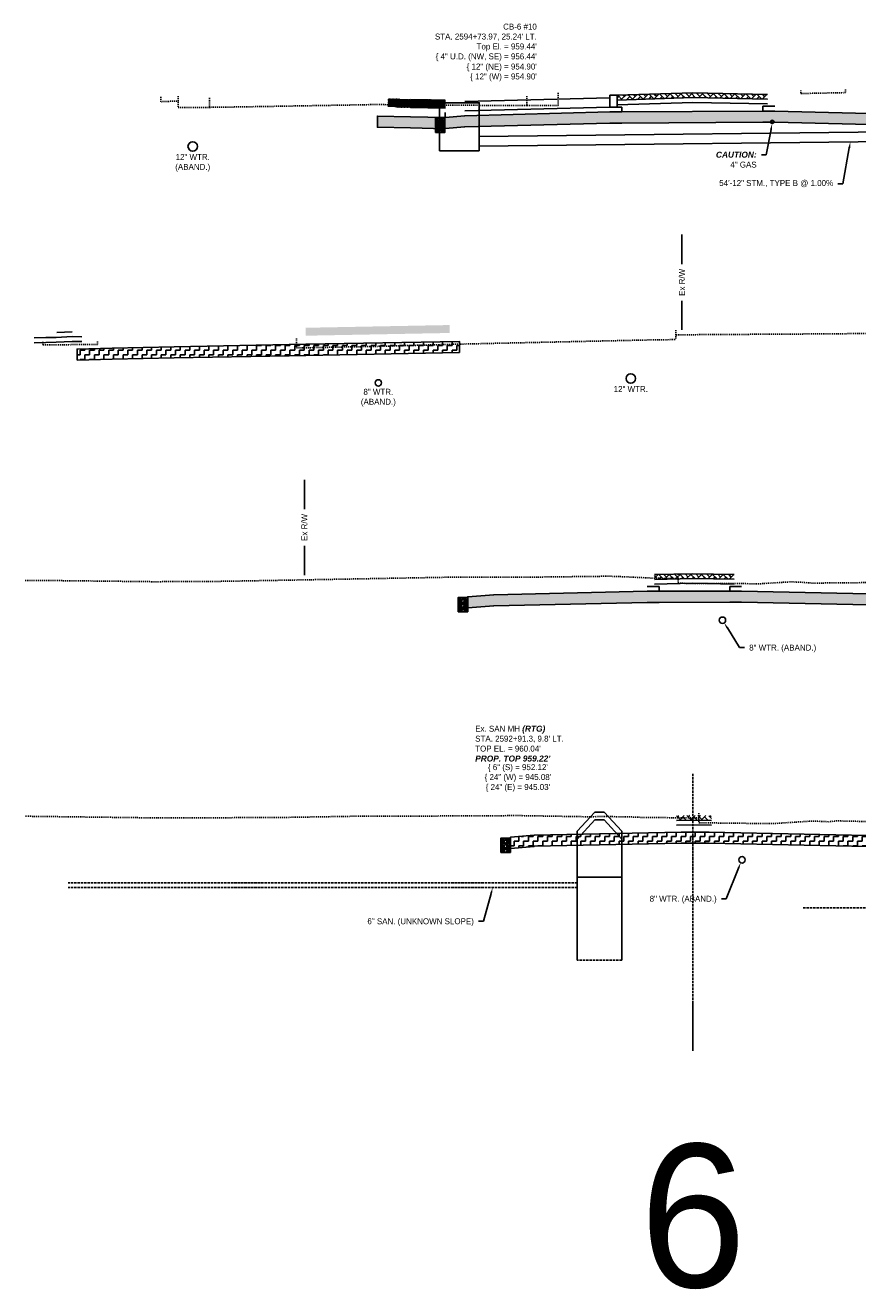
# Model space of a CAD drawing. Header units: feet. Extents: x 161250 to 169758, y 287353 to 289076.
# Tile 30 of 36: x 168608 to 168695, y 288201 to 288334. Entities that reach past the tile are written whole.
import ezdxf
from ezdxf import colors
from ezdxf.entities.mleader import LeaderData, LeaderLine
from ezdxf.math import Vec2, Vec3

# ---------------------------------------------------------------- set-up
doc = ezdxf.new("R2010")
doc.units = ezdxf.units.FT
doc.header["$MEASUREMENT"] = 0
doc.linetypes.add('B-COEC', pattern=[0.3, 0.25, -0.05])
doc.linetypes.add('OhDOT_USTN2', pattern=[0.11, 0.069, -0.041])
doc.layers.add('DR_P_Storm_Sewer', color=1, linetype='Continuous', true_color=0xff0000)
doc.layers.add('UT_P_Sanitary', color=3, linetype='Continuous', true_color=0x00ff00)
for name, color, linetype in [('DR_P_Text', 1, 'Continuous'), ('PV_P_Curb', 6, 'Continuous'), ('RW_X_Fee_RW', 50, 'rowex'), ('SC_Shading1', 247, 'Continuous'), ('UT_X_Gas', 52, 'gasex'), ('UT_X_Gas_Text', 56, 'Continuous'), ('UT_X_Sanitary_Line', 120, 'B-COEC'), ('UT_X_Sanitary_Text', 110, 'Continuous'), ('UT_X_Water_Text', 142, 'Continuous'), ('XS_P_Curb', 6, 'Continuous'), ('XS_X_Ground_Line', 180, 'OhDOT_USTN2')]:
    doc.layers.add(name, color=color, linetype=linetype)
doc.layers.add('VIEWPORT', color=232, linetype='Continuous', plot=False)
doc.styles.add('Slanted-Normal', font='font31.shx', dxfattribs={"height": 0.1})
doc.styles.get("Standard").update_dxf_attribs({"font": 'font31.shx'})
doc.styles.add('Straight-Normal', font='font30.shx', dxfattribs={"height": 0.1})
doc.linetypes.add('gasex', pattern='A,0.15,-0.2,0.15,-0.2,0.15,-0.1,["G",Straight-Normal,S=1,R=0,X=0,Y=-0.06],-0.15,0.15,-0.2,0.15,-0.2', length=1.8)
doc.linetypes.add('rowex', pattern='A,0.75,-0.05,["Ex R/W",Straight-Normal,S=1,R=0,X=0,Y=-0.06],-0.7,0.75,-0.3,0.75,-0.3,0.75,-0.3,0.75,-0.3', length=5.7)
pattern_1 = [(0, (0, 0), (0.5, 0.5), [0.5, -0.5]), (90, (0.5, 0), (-0.5, 0.5), [0.5, -0.5])]

msp = doc.modelspace()

# ---------------------------------------------------------------- hatches: boundary and pattern name
at = {"layer": 'SC_Shading1', "true_color": 0x7ac1d6}
h = msp.add_hatch(dxfattribs=at)
h.set_pattern_fill('BOX', color=133, scale=0.3)
h.set_pattern_definition([(90, (-59.33316, -0.05424), (-0.3, 2e-17), []), (90, (-59.25816, -0.05424), (-0.3, 2e-17), []), (0, (-59.33316, -0.05424), (0, 0.3), [-0.075, 0.075]), (0, (-59.33316, 0.02076), (0, 0.3), [-0.075, 0.075]), (0, (-59.33316, 0.09576), (0, 0.3), [0.075, -0.075]), (0, (-59.33316, 0.17076), (0, 0.3), [0.075, -0.075]), (90, (-59.18316, -0.05424), (-0.3, 2e-17), [0.075, -0.075]), (90, (-59.10816, -0.05424), (-0.3, 2e-17), [0.075, -0.075])])
h.paths.add_polyline_path([(168648.152, 288324.962), (168651.764, 288324.882), (168651.764, 288325.715), (168648.152, 288325.795), (168645.805, 288325.848), (168645.805, 288325.014)])
at = {"layer": 'SC_Shading1'}
h = msp.add_hatch(dxfattribs=at)
h.set_pattern_fill('AR-HBONE', color=256, scale=0.1)
h.set_pattern_definition([(45, (848.3759, 371.5696), (0, 0.56568542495), [1.2, -0.4]), (135, (848.65874, 371.85243), (4e-17, 0.56568542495), [1.2, -0.4])])
h.paths.add_polyline_path([(168677.756, 288326.477), (168685.569, 288326.32), (168685.569, 288325.82), (168677.756, 288325.977), (168669.816, 288325.723), (168669.816, 288326.223)])
h = msp.add_hatch(dxfattribs=at)
h.set_pattern_fill('ZIGZAG', color=256, scale=4)
h.set_pattern_definition(pattern_1)
h.paths.add_polyline_path([(168644.678, 288322.88), (168644.678, 288324.04), (168648.152, 288323.962), (168651.764, 288323.882), (168651.764, 288323.903), (168651.766, 288323.905), (168653.822, 288324.062), (168653.822, 288324.082), (168669.052, 288324.476), (168670.302, 288324.476), (168685.088, 288324.571), (168686.341, 288324.571), (168704.654, 288324.114), (168704.654, 288324.094), (168704.672, 288324.092), (168707.227, 288323.891), (168707.236, 288323.89), (168707.236, 288323.867), (168712.141, 288323.955), (168712.141, 288322.795), (168707.236, 288322.707), (168707.236, 288322.73), (168707.227, 288322.731), (168704.672, 288322.932), (168704.654, 288322.934), (168704.654, 288322.954), (168686.341, 288323.411), (168685.088, 288323.411), (168670.302, 288323.316), (168669.052, 288323.316), (168653.822, 288322.922), (168653.822, 288322.902), (168651.766, 288322.745), (168651.764, 288322.743), (168651.764, 288322.722), (168648.152, 288322.802)])
h = msp.add_hatch(dxfattribs=at)
h.set_pattern_fill('GRAVEL', color=256, scale=0.5)
h.set_pattern_definition([(228.012787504, (1079.428493, 103.68487), (-4, -4.5), [0.067268, -6.6595440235]), (184.969740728, (1079.383493, 103.63487), (6, 0.5), [0.115434, -11.4279623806]), (132.510447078, (1079.268493, 103.62487), (5, -5.5), [0.081394, -8.05801629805]), (267.273689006, (1079.073493, 103.49987), (0.5, 10), [0.105119, -10.4067790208]), (292.833654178, (1079.068493, 103.39487), (-2.5, 6), [0.1030775, -10.20468656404]), (357.273689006, (1079.108493, 103.29987), (-10, 0.5), [0.105119, -10.4067790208]), (37.694240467, (1079.213493, 103.29487), (-6.5, -5), [0.1390145, -13.76242427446]), (72.255328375, (1079.323493, 103.37987), (3.5, 11), [0.131244, -12.9931607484]), (121.429565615, (1079.363493, 103.50487), (-4, 6.5), [0.105475, -10.4420365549]), (175.236358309, (1079.308493, 103.59487), (5.5, -0.5), [0.120416, -5.9003812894]), (222.397437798, (1079.188493, 103.60487), (-6, -5.5), [0.155724, -15.4166875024]), (138.814074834, (1079.568493, 103.49487), (-3.5, 3), [0.0531505, -5.2619224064]), (171.46923439, (1079.528493, 103.52987), (6.5, -1), [0.1011185, -10.0107557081]), (225, (1079.4285, 103.54487), (-6e-17, -0.5), [0.0707105, -0.6363962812]), (203.198590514, (1079.39349, 103.60487), (2.5, 1), [0.038079, -3.7698075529]), (291.801409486, (1079.35849, 103.58987), (-0.5, 1.5), [0.0538515, -2.6387309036]), (30.963756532, (1079.37849, 103.53987), (1.5, 1), [0.0874645, -2.8280114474]), (161.565051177, (1079.4535, 103.58487), (1, -0.5), [0.0632455, -1.5178933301]), (16.389540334, (1079.068493, 103.58987), (5, 1.5), [0.0886, -8.7714225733]), (70.346175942, (1079.153493, 103.61487), (-2.0000000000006, -5.5000000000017), [0.0743305, -7.35870387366]), (293.198590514, (1079.45349, 103.68487), (-1, 2.5), [0.0761575, -3.7317290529]), (343.610459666, (1079.483493, 103.61487), (-5, 1.5), [0.0886, -8.7714225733]), (339.44395478, (1079.06849, 103.27987), (-2.5, 1), [0.08544, -4.18656187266]), (294.775140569, (1079.148493, 103.24987), (-2.5, 5.5), [0.071589, -7.08732153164]), (66.801409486, (1079.45849, 103.18487), (1, 2.5), [0.0761575, -3.7317290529]), (17.354024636, (1079.488493, 103.25487), (-6.5, -2), [0.0838155, -8.2977118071]), (69.44395478, (1079.21349, 103.18487), (-1, -2.5), [0.04272, -4.22928187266]), (101.309932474, (1079.42849, 103.18487), (-0.5, 2), [0.025495, -2.5240147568]), (165.96375653, (1079.42349, 103.20987), (1.5, -0.5), [0.1030775, -1.9584753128]), (186.009005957, (1079.323493, 103.23487), (5, 0.5), [0.095525, -9.4569615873]), (303.690067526, (1079.37849, 103.49487), (-0.5, 1), [0.072111, -1.7306646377]), (353.157226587, (1079.418493, 103.43487), (8.5, -1), [0.125897, -12.463781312]), (60.945395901, (1079.543493, 103.41987), (-2, -3.5), [0.051478, -5.0963370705]), (90, (1079.5685, 103.46487), (-0.5, 0.5), [0.03, -0.47]), (120.256437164, (1079.313493, 103.24987), (2, -3.5), [0.069462, -6.8767599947]), (48.012787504, (1079.278493, 103.30987), (4, 4.5), [0.134536, -6.5922760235]), (0, (1079.3685, 103.40987), (0.5, 0.5), [0.13, -0.37]), (325.304846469, (1079.498493, 103.40987), (5, -3.5), [0.079057, -7.8266371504]), (254.0546041, (1079.56349, 103.36487), (-0.5, -2), [0.072801, -3.56725394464]), (207.645975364, (1079.543493, 103.29487), (-9.5, -5), [0.1185325, -11.7347370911]), (175.42607874, (1079.438493, 103.23987), (-6.5, 0.5), [0.1253995, -12.414536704])])
edge = h.paths.add_edge_path()
edge.add_arc((168651.246, 288322.494), 0.166, 0, 360)
h.paths.add_polyline_path([(168650.746, 288322.328), (168651.246, 288322.328), (168651.746, 288322.328), (168651.746, 288323.828), (168650.746, 288323.828)])
at = {"layer": 'SC_Shading1', "true_color": 0x7ac1d6}
h = msp.add_hatch(dxfattribs=at)
h.set_pattern_fill('BOX', color=133, scale=0.3)
h.paths.add_polyline_path([(168637.165, 288301.01), (168652.254, 288301.297), (168652.254, 288302.13), (168637.165, 288301.843)])
at = {"layer": 'SC_Shading1'}
h = msp.add_hatch(dxfattribs=at)
h.set_pattern_fill('ZIGZAG', color=256, scale=4)
h.set_pattern_definition(pattern_1)
h.paths.add_polyline_path([(168613.182, 288298.448), (168613.182, 288299.608), (168616.865, 288299.711), (168623.357, 288299.839), (168635.41, 288300.074), (168637.165, 288300.108), (168653.264, 288300.414), (168653.264, 288299.254), (168637.165, 288298.948), (168635.41, 288298.914), (168623.357, 288298.679), (168616.865, 288298.551)])
h = msp.add_hatch(dxfattribs=at)
h.set_pattern_fill('AR-HBONE', color=256, scale=0.1)
h.set_pattern_definition([(45, (849.41427, 321.17185), (0, 0.56568542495), [1.2, -0.4]), (135, (849.6971, 321.4547), (4e-17, 0.56568542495), [1.2, -0.4])])
h.paths.add_polyline_path([(168673.71, 288275.954), (168677.756, 288276.047), (168682.086, 288275.961), (168682.086, 288275.461), (168677.756, 288275.547), (168673.71, 288275.454)])
h = msp.add_hatch(dxfattribs=at)
h.set_pattern_fill('ZIGZAG', color=256, scale=4)
h.set_pattern_definition(pattern_1)
h.paths.add_polyline_path([(168654.149, 288272.47), (168654.149, 288273.63), (168656.875, 288273.831), (168656.875, 288273.851), (168672.946, 288274.207), (168674.196, 288274.207), (168681.601, 288274.213), (168682.851, 288274.213), (168694.516, 288273.966), (168698.831, 288273.877), (168698.831, 288273.857), (168701.421, 288273.671), (168701.421, 288273.67), (168701.421, 288273.648), (168705.939, 288273.763), (168705.939, 288272.603), (168701.421, 288272.488), (168701.421, 288272.51), (168701.421, 288272.511), (168698.831, 288272.697), (168698.831, 288272.717), (168694.516, 288272.806), (168682.851, 288273.053), (168681.601, 288273.053), (168674.196, 288273.047), (168672.946, 288273.047), (168656.875, 288272.691), (168656.875, 288272.671)])
h = msp.add_hatch(dxfattribs=at)
h.set_pattern_fill('GRAVEL', color=256, scale=0.5)
h.set_pattern_definition([(228.012787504, (1081.831958, 53.412725), (-4, -4.5), [0.067268, -6.6595440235]), (184.969740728, (1081.786958, 53.362725), (6, 0.5), [0.115434, -11.4279623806]), (132.510447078, (1081.671958, 53.352725), (5, -5.5), [0.081394, -8.05801629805]), (267.273689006, (1081.476958, 53.227725), (0.5, 10), [0.105119, -10.4067790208]), (292.833654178, (1081.471958, 53.122725), (-2.5, 6), [0.1030775, -10.20468656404]), (357.273689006, (1081.511958, 53.027725), (-10, 0.5), [0.105119, -10.4067790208]), (37.694240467, (1081.616958, 53.022725), (-6.5, -5), [0.1390145, -13.76242427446]), (72.255328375, (1081.726958, 53.107725), (3.5, 11), [0.131244, -12.9931607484]), (121.429565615, (1081.766958, 53.232725), (-4, 6.5), [0.105475, -10.4420365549]), (175.236358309, (1081.711958, 53.322725), (5.5, -0.5), [0.120416, -5.9003812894]), (222.397437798, (1081.591958, 53.332725), (-6, -5.5), [0.155724, -15.4166875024]), (138.814074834, (1081.97196, 53.222725), (-3.5, 3), [0.0531505, -5.2619224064]), (171.46923439, (1081.931958, 53.257725), (6.5, -1), [0.1011185, -10.0107557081]), (225, (1081.83196, 53.27272), (-6e-17, -0.5), [0.0707105, -0.6363962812]), (203.198590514, (1081.79696, 53.332725), (2.5, 1), [0.038079, -3.7698075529]), (291.801409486, (1081.76196, 53.317725), (-0.5, 1.5), [0.0538515, -2.6387309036]), (30.963756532, (1081.78196, 53.267725), (1.5, 1), [0.0874645, -2.8280114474]), (161.565051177, (1081.85696, 53.31272), (1, -0.5), [0.0632455, -1.5178933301]), (16.389540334, (1081.471958, 53.317725), (5, 1.5), [0.0886, -8.7714225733]), (70.346175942, (1081.556958, 53.342725), (-2.0000000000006, -5.5000000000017), [0.0743305, -7.35870387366]), (293.198590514, (1081.85696, 53.412725), (-1, 2.5), [0.0761575, -3.7317290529]), (343.610459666, (1081.886958, 53.342725), (-5, 1.5), [0.0886, -8.7714225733]), (339.44395478, (1081.47196, 53.007725), (-2.5, 1), [0.08544, -4.18656187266]), (294.775140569, (1081.551958, 52.977725), (-2.5, 5.5), [0.071589, -7.08732153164]), (66.801409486, (1081.86196, 52.912725), (1, 2.5), [0.0761575, -3.7317290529]), (17.354024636, (1081.891958, 52.982725), (-6.5, -2), [0.0838155, -8.2977118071]), (69.44395478, (1081.61696, 52.912725), (-1, -2.5), [0.04272, -4.22928187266]), (101.309932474, (1081.83196, 52.91272), (-0.5, 2), [0.025495, -2.5240147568]), (165.96375653, (1081.82696, 52.93772), (1.5, -0.5), [0.1030775, -1.9584753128]), (186.009005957, (1081.726958, 52.962725), (5, 0.5), [0.095525, -9.4569615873]), (303.690067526, (1081.78196, 53.22272), (-0.5, 1), [0.072111, -1.7306646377]), (353.157226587, (1081.821958, 53.162725), (8.5, -1), [0.125897, -12.463781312]), (60.945395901, (1081.94696, 53.147725), (-2, -3.5), [0.051478, -5.0963370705]), (90, (1081.97196, 53.1927), (-0.5, 0.5), [0.03, -0.47]), (120.256437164, (1081.716958, 52.977725), (2, -3.5), [0.069462, -6.8767599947]), (48.012787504, (1081.681958, 53.037725), (4, 4.5), [0.134536, -6.5922760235]), (0, (1081.77196, 53.1377), (0.5, 0.5), [0.13, -0.37]), (325.304846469, (1081.901958, 53.137725), (5, -3.5), [0.079057, -7.8266371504]), (254.0546041, (1081.96696, 53.092725), (-0.5, -2), [0.072801, -3.56725394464]), (207.645975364, (1081.946958, 53.022725), (-9.5, -5), [0.1185325, -11.7347370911]), (175.42607874, (1081.841958, 52.967725), (-6.5, 0.5), [0.1253995, -12.414536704])])
edge = h.paths.add_edge_path()
edge.add_arc((168653.649, 288272.222), 0.166, 0, 360)
h.paths.add_polyline_path([(168653.149, 288272.056), (168653.649, 288272.056), (168654.149, 288272.056), (168654.149, 288273.556), (168653.149, 288273.556)])
h = msp.add_hatch(dxfattribs=at)
h.set_pattern_fill('AR-HBONE', color=256, scale=0.1)
h.set_pattern_definition([(45, (848.57785, 295.7331), (0, 0.56568542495), [1.2, -0.4]), (135, (848.8607, 296.01594), (4e-17, 0.56568542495), [1.2, -0.4])])
h.paths.add_polyline_path([(168676.014, 288250.668), (168677.756, 288250.702), (168679.686, 288250.664), (168679.686, 288250.164), (168677.756, 288250.202), (168676.014, 288250.168)])
h = msp.add_hatch(dxfattribs=at)
h.set_pattern_fill('ZIGZAG', color=256, scale=4)
h.set_pattern_definition(pattern_1)
h.paths.add_polyline_path([(168658.62, 288247.247), (168661.12, 288247.455), (168661.12, 288247.475), (168676.514, 288247.783), (168679.435, 288247.774), (168696.057, 288247.441), (168696.057, 288247.421), (168698.554, 288247.222), (168698.557, 288247.219), (168698.557, 288247.198), (168701.533, 288247.258), (168701.533, 288248.418), (168698.557, 288248.358), (168698.557, 288248.379), (168698.554, 288248.382), (168696.057, 288248.581), (168696.057, 288248.601), (168679.435, 288248.934), (168676.514, 288248.943), (168661.12, 288248.635), (168661.12, 288248.615), (168658.62, 288248.407)])
h = msp.add_hatch(dxfattribs=at)
h.set_pattern_fill('GRAVEL', color=256, scale=0.5)
h.set_pattern_definition([(228.012787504, (1086.302983, 28.18038), (-4, -4.5), [0.067268, -6.6595440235]), (184.969740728, (1086.257983, 28.130379), (6, 0.5), [0.115434, -11.4279623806]), (132.510447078, (1086.142983, 28.12038), (5, -5.5), [0.081394, -8.05801629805]), (267.273689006, (1085.947983, 27.995379), (0.5, 10), [0.105119, -10.4067790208]), (292.833654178, (1085.942983, 27.890379), (-2.5, 6), [0.1030775, -10.20468656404]), (357.273689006, (1085.982983, 27.795379), (-10, 0.5), [0.105119, -10.4067790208]), (37.694240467, (1086.087983, 27.790379), (-6.5, -5), [0.1390145, -13.76242427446]), (72.255328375, (1086.197983, 27.875379), (3.5, 11), [0.131244, -12.9931607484]), (121.429565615, (1086.237983, 28.000379), (-4, 6.5), [0.105475, -10.4420365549]), (175.236358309, (1086.182983, 28.09038), (5.5, -0.5), [0.120416, -5.9003812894]), (222.397437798, (1086.062983, 28.100379), (-6, -5.5), [0.155724, -15.4166875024]), (138.814074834, (1086.442983, 27.99038), (-3.5, 3), [0.0531505, -5.2619224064]), (171.46923439, (1086.402983, 28.025379), (6.5, -1), [0.1011185, -10.0107557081]), (225, (1086.303, 28.04038), (-6e-17, -0.5), [0.0707105, -0.6363962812]), (203.198590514, (1086.26798, 28.10038), (2.5, 1), [0.038079, -3.7698075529]), (291.801409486, (1086.23298, 28.08538), (-0.5, 1.5), [0.0538515, -2.6387309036]), (30.963756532, (1086.25298, 28.03538), (1.5, 1), [0.0874645, -2.8280114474]), (161.565051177, (1086.32798, 28.08038), (1, -0.5), [0.0632455, -1.5178933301]), (16.389540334, (1085.942983, 28.08538), (5, 1.5), [0.0886, -8.7714225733]), (70.346175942, (1086.027983, 28.11038), (-2.0000000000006, -5.5000000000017), [0.0743305, -7.35870387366]), (293.198590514, (1086.32798, 28.18038), (-1, 2.5), [0.0761575, -3.7317290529]), (343.610459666, (1086.357983, 28.11038), (-5, 1.5), [0.0886, -8.7714225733]), (339.44395478, (1085.94298, 27.77538), (-2.5, 1), [0.08544, -4.18656187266]), (294.775140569, (1086.022983, 27.74538), (-2.5, 5.5), [0.071589, -7.08732153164]), (66.801409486, (1086.33298, 27.68038), (1, 2.5), [0.0761575, -3.7317290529]), (17.354024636, (1086.362983, 27.75038), (-6.5, -2), [0.0838155, -8.2977118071]), (69.44395478, (1086.08798, 27.68038), (-1, -2.5), [0.04272, -4.22928187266]), (101.309932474, (1086.30298, 27.68038), (-0.5, 2), [0.025495, -2.5240147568]), (165.96375653, (1086.29798, 27.70538), (1.5, -0.5), [0.1030775, -1.9584753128]), (186.009005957, (1086.197983, 27.73038), (5, 0.5), [0.095525, -9.4569615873]), (303.690067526, (1086.25298, 27.99038), (-0.5, 1), [0.072111, -1.7306646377]), (353.157226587, (1086.292983, 27.930379), (8.5, -1), [0.125897, -12.463781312]), (60.945395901, (1086.417983, 27.91538), (-2, -3.5), [0.051478, -5.0963370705]), (90, (1086.443, 27.9604), (-0.5, 0.5), [0.03, -0.47]), (120.256437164, (1086.187983, 27.74538), (2, -3.5), [0.069462, -6.8767599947]), (48.012787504, (1086.152983, 27.80538), (4, 4.5), [0.134536, -6.5922760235]), (0, (1086.243, 27.9054), (0.5, 0.5), [0.13, -0.37]), (325.304846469, (1086.372983, 27.90538), (5, -3.5), [0.079057, -7.8266371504]), (254.0546041, (1086.43798, 27.86038), (-0.5, -2), [0.072801, -3.56725394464]), (207.645975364, (1086.417983, 27.790379), (-9.5, -5), [0.1185325, -11.7347370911]), (175.42607874, (1086.312983, 27.735379), (-6.5, 0.5), [0.1253995, -12.414536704])])
edge = h.paths.add_edge_path()
edge.add_arc((168658.12, 288246.989), 0.166, 0, 360)
h.paths.add_polyline_path([(168657.62, 288246.823), (168658.12, 288246.823), (168658.62, 288246.823), (168658.62, 288248.323), (168657.62, 288248.323)])

# ---------------------------------------------------------------- linework, layer by layer
at = {"layer": 'DR_P_Storm_Sewer', "flags": 128}
for points in [[(168655.35, 288320.406), (168655.35, 288325.446), (168651.163, 288325.446), (168651.163, 288320.406)], [(168655.35, 288321.906), (168704.213, 288322.446)], [(168655.35, 288320.906), (168704.213, 288321.446)], [(168655.35, 288320.406), (168651.163, 288320.406)]]:
    msp.add_lwpolyline(points, dxfattribs=at)
at = {"layer": 'DR_P_Storm_Sewer'}
for centre in [(168651.246, 288322.494), (168653.649, 288272.222), (168658.12, 288246.989)]:
    msp.add_circle(centre, 0.166, dxfattribs=at)
at = {"layer": 'PV_P_Curb', "flags": 128}
for points in [[(168648.152, 288325.795), (168651.764, 288325.715)], [(168653.822, 288325.582), (168669.052, 288325.976)], [(168704.654, 288322.954), (168686.341, 288323.411), (168685.088, 288323.411), (168670.302, 288323.316), (168669.052, 288323.316), (168653.822, 288322.922), (168653.822, 288322.902), (168651.766, 288322.745), (168651.764, 288322.743), (168651.764, 288322.722), (168648.152, 288322.802), (168644.678, 288322.88), (168644.678, 288324.04), (168648.152, 288323.962), (168651.764, 288323.882), (168651.764, 288323.903), (168651.766, 288323.905), (168653.822, 288324.062), (168653.822, 288324.082), (168669.052, 288324.476), (168670.302, 288324.476), (168685.088, 288324.571), (168686.341, 288324.571), (168704.654, 288324.114)], [(168648.152, 288324.962), (168651.764, 288324.882)], [(168653.822, 288325.562), (168653.822, 288325.582)], [(168653.822, 288324.582), (168669.052, 288324.976)], [(168653.822, 288324.082), (168669.052, 288324.476)], [(168669.052, 288324.976), (168670.302, 288324.976)], [(168669.052, 288324.476), (168670.302, 288324.476)], [(168670.302, 288324.976), (168670.302, 288324.476)], [(168648.152, 288323.962), (168651.764, 288323.882)], [(168651.764, 288323.882), (168651.764, 288324.405)], [(168698.831, 288272.717), (168694.516, 288272.806), (168682.851, 288273.053), (168681.601, 288273.053), (168674.196, 288273.047), (168672.946, 288273.047), (168656.875, 288272.691), (168656.875, 288272.671), (168654.149, 288272.47), (168654.149, 288273.63), (168656.875, 288273.831), (168656.875, 288273.851), (168672.946, 288274.207), (168674.196, 288274.207), (168681.601, 288274.213), (168682.851, 288274.213), (168694.516, 288273.966), (168698.831, 288273.877)]]:
    msp.add_lwpolyline(points, dxfattribs=at)
for points in [[(168613.182, 288298.448), (168613.182, 288299.608), (168616.865, 288299.711), (168623.357, 288299.839), (168635.41, 288300.074), (168637.165, 288300.108), (168653.264, 288300.414), (168653.264, 288299.254), (168637.165, 288298.948), (168635.41, 288298.914), (168623.357, 288298.679), (168616.865, 288298.551)], [(168658.62, 288247.247), (168661.12, 288247.455), (168661.12, 288247.475), (168676.514, 288247.783), (168679.435, 288247.774), (168696.057, 288247.441), (168696.057, 288247.421), (168698.554, 288247.222), (168698.557, 288247.219), (168698.557, 288247.198), (168701.533, 288247.258), (168701.533, 288248.418), (168698.557, 288248.358), (168698.557, 288248.379), (168698.554, 288248.382), (168696.057, 288248.581), (168696.057, 288248.601), (168679.435, 288248.934), (168676.514, 288248.943), (168661.12, 288248.635), (168661.12, 288248.615), (168658.62, 288248.407)]]:
    msp.add_lwpolyline(points, close=True, dxfattribs=at)
at = {"layer": 'RW_X_Fee_RW', "linetype": 'Continuous', "flags": 128}
for points in [[(168676.6, 288308.514), (168676.6, 288311.61)], [(168676.6, 288301.61), (168676.6, 288304.665)], [(168637.017, 288282.81), (168637.017, 288285.906)], [(168637.017, 288275.906), (168637.017, 288278.961)]]:
    msp.add_lwpolyline(points, dxfattribs=at)
at = {"layer": 'UT_P_Sanitary', "flags": 128}
for points in [[(168665.615, 288244.226), (168665.615, 288248.226), (168667.474, 288250.226), (168668.439, 288250.226), (168670.298, 288248.226), (168670.298, 288244.226)], [(168665.615, 288244.226), (168670.298, 288244.226)]]:
    msp.add_lwpolyline(points, dxfattribs=at)
at = {"layer": 'UT_X_Gas'}
msp.add_circle((168686.061, 288323.433), 0.166, dxfattribs=at)
at = {"layer": 'UT_X_Sanitary_Line', "flags": 128}
for points in [[(168677.756, 288231.006), (168677.756, 288255.123)], [(168665.615, 288243.626), (168612.26, 288243.626)], [(168665.615, 288243.126), (168612.26, 288243.126)], [(168697.256, 288241.006), (168689.256, 288241.006)], [(168670.298, 288235.506), (168665.615, 288235.506)]]:
    msp.add_lwpolyline(points, dxfattribs=at)
at = {"layer": 'UT_X_Sanitary_Line', "linetype": 'Continuous', "flags": 128}
msp.add_lwpolyline([(168665.615, 288235.506), (168665.615, 288249.046), (168667.474, 288251.046), (168668.439, 288251.046), (168670.298, 288249.046), (168670.298, 288235.506)], dxfattribs=at)
at = {"layer": 'UT_X_Water_Text'}
for centre, radius in [((168625.309, 288320.861), 0.5), ((168671.236, 288296.524), 0.5), ((168644.768, 288296.065), 0.333), ((168680.845, 288271.173), 0.333), ((168682.898, 288246.042), 0.333)]:
    msp.add_circle(centre, radius, dxfattribs=at)
at = {"layer": 'VIEWPORT', "flags": 128}
msp.add_lwpolyline([(168677.756, 288231.006), (168677.756, 288226.006)], dxfattribs=at)
at = {"layer": 'XS_P_Curb', "flags": 128}
for points in [[(168669.052, 288326.226), (168669.052, 288325.976), (168669.052, 288324.976), (168669.815, 288324.973), (168669.816, 288326.223)], [(168650.746, 288322.328), (168651.746, 288322.328), (168651.746, 288323.828), (168650.746, 288323.828)], [(168653.149, 288272.056), (168654.149, 288272.056), (168654.149, 288273.556), (168653.149, 288273.556)], [(168657.62, 288246.823), (168658.62, 288246.823), (168658.62, 288248.323), (168657.62, 288248.323)]]:
    msp.add_lwpolyline(points, close=True, dxfattribs=at)
for points in [[(168669.816, 288326.223), (168677.756, 288326.477)], [(168669.816, 288325.723), (168677.756, 288325.977)], [(168685.569, 288326.32), (168677.756, 288326.477)], [(168685.569, 288325.82), (168677.756, 288325.977)], [(168669.816, 288325.223), (168677.756, 288325.477)], [(168685.569, 288325.32), (168677.756, 288325.477)], [(168686.338, 288325.071), (168685.088, 288325.071)], [(168685.088, 288325.071), (168685.088, 288324.571)], [(168686.338, 288324.571), (168685.088, 288324.571)], [(168608.672, 288300.776), (168609.902, 288300.808), (168611.002, 288300.835), (168612.675, 288300.911), (168613.688, 288300.892)], [(168611.072, 288301.337), (168612.675, 288301.411)], [(168608.672, 288300.276), (168609.902, 288300.308), (168611.002, 288300.335), (168612.675, 288300.411), (168613.688, 288300.392)], [(168673.71, 288275.954), (168677.756, 288276.047)], [(168673.71, 288275.454), (168677.756, 288275.547)], [(168682.086, 288275.961), (168677.756, 288276.047)], [(168682.086, 288275.461), (168677.756, 288275.547)], [(168672.946, 288274.707), (168674.196, 288274.707)], [(168672.946, 288274.207), (168674.196, 288274.207)], [(168673.71, 288274.954), (168677.756, 288275.047)], [(168674.196, 288274.707), (168674.196, 288274.207)], [(168682.086, 288274.961), (168677.756, 288275.047)], [(168681.601, 288274.713), (168682.851, 288274.713)], [(168681.601, 288274.713), (168681.601, 288274.213)], [(168681.601, 288274.213), (168682.851, 288274.213)], [(168676.014, 288250.168), (168677.756, 288250.202), (168679.686, 288250.164)], [(168676.014, 288249.668), (168677.756, 288249.702), (168679.686, 288249.664)]]:
    msp.add_lwpolyline(points, dxfattribs=at)
at = {"layer": 'XS_X_Ground_Line', "flags": 128}
for points in [[(168621.95, 288326.055), (168621.95, 288325.555)], [(168623.789, 288326.123), (168623.789, 288324.96)], [(168627.066, 288325.96), (168627.066, 288324.96)], [(168660.341, 288326.147), (168660.341, 288325.147)], [(168663.615, 288326.469), (168663.615, 288325.147)], [(168689.05, 288326.741), (168689.05, 288326.408)], [(168689.05, 288326.408), (168693.758, 288326.506)], [(168693.758, 288326.839), (168693.758, 288326.506)], [(168621.95, 288325.555), (168623.789, 288325.623)], [(168627.066, 288324.96), (168623.789, 288324.96)], [(168627.066, 288324.96), (168630.16, 288325.005), (168636.782, 288325.119), (168643.405, 288325.234), (168644.038, 288325.253), (168647.671, 288325.226), (168651.304, 288325.199), (168660.272, 288325.137), (168660.341, 288325.147)], [(168660.341, 288325.147), (168663.615, 288325.147)], [(168636.198, 288300.724), (168636.198, 288299.724)], [(168636.198, 288299.724), (168640.914, 288299.82), (168645.63, 288299.915), (168649.618, 288300.026), (168653.607, 288300.137), (168663.414, 288300.352), (168673.22, 288300.567), (168675.957, 288300.606)], [(168675.957, 288301.606), (168675.957, 288300.606)], [(168675.957, 288301.106), (168683.866, 288301.156), (168689.975, 288301.194), (168701.068, 288301.282), (168712.161, 288301.371), (168722.245, 288301.415), (168732.328, 288301.46), (168739.68, 288301.406), (168747.032, 288301.352), (168747.756, 288301.342)], [(168609.585, 288300.375), (168609.585, 288300.042)], [(168615.31, 288300.078), (168611.446, 288300.069), (168609.585, 288300.042)], [(168615.31, 288300.411), (168615.31, 288300.078)], [(168676.196, 288275.544), (168673.9, 288275.572), (168669.62, 288275.769), (168668.76, 288275.783), (168659.398, 288275.673), (168653.85, 288275.686), (168652.798, 288275.693), (168640.668, 288275.472), (168628.538, 288275.252), (168621.256, 288275.211), (168610.056, 288275.339), (168607.756, 288275.348)], [(168676.196, 288276.044), (168676.196, 288275.044)], [(168676.196, 288275.044), (168684.823, 288274.998), (168687.947, 288275.196), (168689.103, 288275.156), (168690.262, 288275.064), (168693.182, 288275.091), (168696.102, 288275.118), (168700.384, 288275.172), (168703.794, 288275.288)], [(168678.358, 288250.427), (168677.756, 288250.434), (168674.983, 288250.466), (168672.209, 288250.498), (168671.177, 288250.545), (168668.588, 288250.583), (168666.716, 288250.559), (168663.101, 288250.62), (168659.485, 288250.681), (168650.701, 288250.637), (168642.03, 288250.607), (168634.962, 288250.49), (168628.654, 288250.46), (168622.367, 288250.43), (168615.062, 288250.521), (168607.756, 288250.612)], [(168678.358, 288250.927), (168678.358, 288249.927)], [(168678.358, 288249.927), (168685.668, 288249.843), (168686.148, 288249.843), (168690.205, 288250.106), (168691.694, 288250.055), (168691.983, 288250.032), (168692.882, 288250.132), (168694.13, 288250.091), (168698.635, 288250.034), (168699.189, 288250.027), (168702.279, 288250.133), (168705.369, 288250.24)]]:
    msp.add_lwpolyline(points, dxfattribs=at)

# ---------------------------------------------------------------- texts
at = {"layer": 'DR_P_Text', "color": 1, "linetype": 'Continuous', "lineweight": -3, "char_height": 0.625, "style": 'Slanted-Normal'}
for s, insert, attachment_point in [('CB-6 #10\\PSTA. 2594+73.97, 25.24\' {\\C5;LT}.\\PTop El. = 959.44\'\\P\\{ 4" U.D. (NW, SE) = 956.44\'', (168661.384, 288329.803, 959.44), 9), ('{\\C256;\\{ 12" (NE) = 954.90\'}\\P{\\C256;\\{ 12" (W) = 954.90\'}', (168661.384, 288329.553, 959.44), 3)]:
    msp.add_mtext(s, dxfattribs=dict(at, insert=insert, attachment_point=attachment_point))
at = {"layer": 'RW_X_Fee_RW', "char_height": 0.625, "attachment_point": 5, "rotation": 90}
for insert in [(168676.6, 288306.61), (168637.017, 288280.906)]:
    msp.add_mtext_dynamic_manual_height_columns('Ex R/W', width=9.60773, gutter_width=10, heights=[0], dxfattribs=dict(at, insert=insert))
at = {"layer": 'UT_X_Sanitary_Text', "color": 110, "linetype": 'Continuous', "lineweight": -3, "char_height": 0.625, "style": 'Slanted-Normal'}
for s, insert, attachment_point in [("Ex. SAN MH {\\fArial|b1|i1|c0|p34;\\C1;(RTG)\\P}STA. 2592+91.3, 9.8' L{\\C5;T}.\\PTOP EL. = 960.04'\\P{\\fArial|b1|i1|c0|p34;\\C1;PROP. TOP 959.22'}", (168654.922, 288258.225, 960.115), 4), ('{\\C256;\\{ 6" (S) = 952.12\'}\\P{\\C256;\\{ 24" (W) = 945.08\'}\\P{\\C256;\\{ 24" (E) = 945.03\'}', (168659.401, 288256.075, 960.115), 2)]:
    msp.add_mtext(s, dxfattribs=dict(at, insert=insert, attachment_point=attachment_point))
at = {"layer": 'UT_X_Water_Text', "char_height": 0.625, "attachment_point": 2}
for s, insert in [('12" WTR.\\P(ABAND.)', (168625.309, 288320.071)), ('8" WTR.\\P(ABAND.)', (168644.768, 288295.44)), ('12" WTR.', (168671.236, 288295.733))]:
    msp.add_mtext_dynamic_manual_height_columns(s, width=4.5, gutter_width=10, heights=[0], dxfattribs=dict(at, insert=insert))
at = {"layer": 'VIEWPORT', "insert": (168677.756, 288208.62), "char_height": 15, "attachment_point": 5}
msp.add_mtext_dynamic_manual_height_columns('6', width=45.95559, gutter_width=10, heights=[0], dxfattribs=at)

# ---------------------------------------------------------------- leaders
at = {"layer": 'DR_P_Text'}
ml = msp.add_multileader_mtext('Standard', dxfattribs=at)
ml.set_content('54\'-12" STM., TYPE B @ 1.00%', color=256, style='Slanted-Normal')
ml.set_leader_properties()
ml.build(insert=Vec2(0, 0))
ml.multileader.update_dxf_attribs({"dogleg_length": 0.1, "arrow_head_size": 0.625, "scale": 5})
ctx = ml.context
ctx.base_point, ctx.scale, ctx.char_height, ctx.arrow_head_size, ctx.landing_gap_size, ctx.plane_origin = Vec3(168678.153, 288316.954), 5, 0.625, 0.625, 0.5, Vec3(168705.132, 288320.636)
ctx.text_align_type = 2
notes = []
notes.append((ctx, [(1, (1, 1, 0), (168693.448, 288316.954), (-1, 0), 0.5, [(0, [(168694.256, 288321.338)], 0, [])])]))
ctx.mtext.insert, ctx.mtext.alignment, ctx.mtext.flow_direction = Vec3(168692.448, 288317.336), 3, 5
at = {"layer": 'UT_X_Gas_Text'}
ml = msp.add_multileader_mtext('Standard', dxfattribs=at)
ml.set_content('{\\fArial|b1|i1|c0|p34;\\C1;CAUTION:}\\P4" GAS', color=256, style='Slanted-Normal')
ml.set_leader_properties()
ml.build(insert=Vec2(0, 0))
ml.multileader.update_dxf_attribs({"dogleg_length": 0.1, "arrow_head_size": 0.625, "scale": 5})
ctx = ml.context
ctx.base_point, ctx.scale, ctx.char_height, ctx.arrow_head_size, ctx.landing_gap_size, ctx.plane_origin = Vec3(168679.758, 288319.996), 5, 0.625, 0.625, 0.5, Vec3(168668.792, 288321.581)
ctx.text_align_type = 2
notes.append((ctx, [(1, (1, 1, 0), (168685.429, 288319.996), (-1, 0), 0.5, [(0, [(168686.061, 288323.267)], 0, [])])]))
ctx.mtext.insert, ctx.mtext.alignment, ctx.mtext.flow_direction = Vec3(168684.429, 288320.308), 3, 5
at = {"layer": 'UT_X_Sanitary_Text'}
ml = msp.add_multileader_mtext('Standard', dxfattribs=at)
ml.set_content('6" SAN. (UNKNOWN SLOPE)', color=256, style='Slanted-Normal')
ml.set_leader_properties()
ml.build(insert=Vec2(0, 0))
ml.multileader.update_dxf_attribs({"dogleg_length": 0.1, "arrow_head_size": 0.625, "scale": 5})
ctx = ml.context
ctx.base_point, ctx.scale, ctx.char_height, ctx.arrow_head_size, ctx.landing_gap_size, ctx.plane_origin = Vec3(168642.452, 288239.599), 5, 0.625, 0.625, 0.5, Vec3(168648.07, 288244.063)
ctx.text_align_type = 2
notes.append((ctx, [(1, (1, 1, 0), (168655.782, 288239.599), (-1, 0), 0.5, [(0, [(168656.756, 288243.126)], 0, [])])]))
ctx.mtext.insert, ctx.mtext.alignment, ctx.mtext.flow_direction = Vec3(168654.782, 288239.912), 3, 5
at = {"layer": 'UT_X_Water_Text'}
ml = msp.add_multileader_mtext('Standard', dxfattribs=at)
ml.set_content('8" WTR. (ABAND.)', color=256, style='Slanted-Normal')
ml.set_leader_properties()
ml.build(insert=Vec2(0, 0))
ml.multileader.update_dxf_attribs({"dogleg_length": 0.1, "arrow_head_size": 0.625, "scale": 5})
ctx = ml.context
ctx.base_point, ctx.scale, ctx.char_height, ctx.arrow_head_size, ctx.landing_gap_size, ctx.plane_origin = Vec3(168683.147, 288268.3), 5, 0.625, 0.625, 0.5, Vec3(168691.901, 288270.19)
notes.append((ctx, [(0, (1, 1, 0), (168682.647, 288268.3), (1, 0), 0.5, [(0, [(168681.025, 288270.892)], 0, [])])]))
ctx.mtext.insert, ctx.mtext.flow_direction = Vec3(168683.647, 288268.612), 5
ml = msp.add_multileader_mtext('Standard', dxfattribs=at)
ml.set_content('8" WTR. (ABAND.)', color=256, style='Slanted-Normal')
ml.set_leader_properties()
ml.build(insert=Vec2(0, 0))
ml.multileader.update_dxf_attribs({"dogleg_length": 0.1, "arrow_head_size": 0.625, "scale": 5})
ctx = ml.context
ctx.base_point, ctx.scale, ctx.char_height, ctx.arrow_head_size, ctx.landing_gap_size, ctx.plane_origin = Vec3(168671.989, 288241.961), 5, 0.625, 0.625, 0.5, Vec3(168693.953, 288245.06)
ctx.text_align_type = 2
notes.append((ctx, [(1, (1, 1, 0), (168681.242, 288241.961), (-1, 0), 0.5, [(0, [(168682.756, 288245.74)], 0, [])])]))
ctx.mtext.insert, ctx.mtext.alignment, ctx.mtext.flow_direction = Vec3(168680.242, 288242.273), 3, 5
for ctx, leaders in notes:
    for number, flags, end, landing, length, lines in leaders:
        leader = LeaderData()
        leader.index, (leader.has_last_leader_line, leader.has_dogleg_vector, leader.attachment_direction) = number, flags
        leader.last_leader_point, leader.dogleg_vector, leader.dogleg_length = Vec3(end), Vec3(landing), length
        for number, points, colour, breaks in lines:
            line = LeaderLine()
            line.index, line.vertices, line.color, line.breaks = number, Vec3.list(points), colors.encode_raw_color(colour), breaks
            leader.lines.append(line)
        ctx.leaders.append(leader)

doc.saveas('drawing.dxf')
